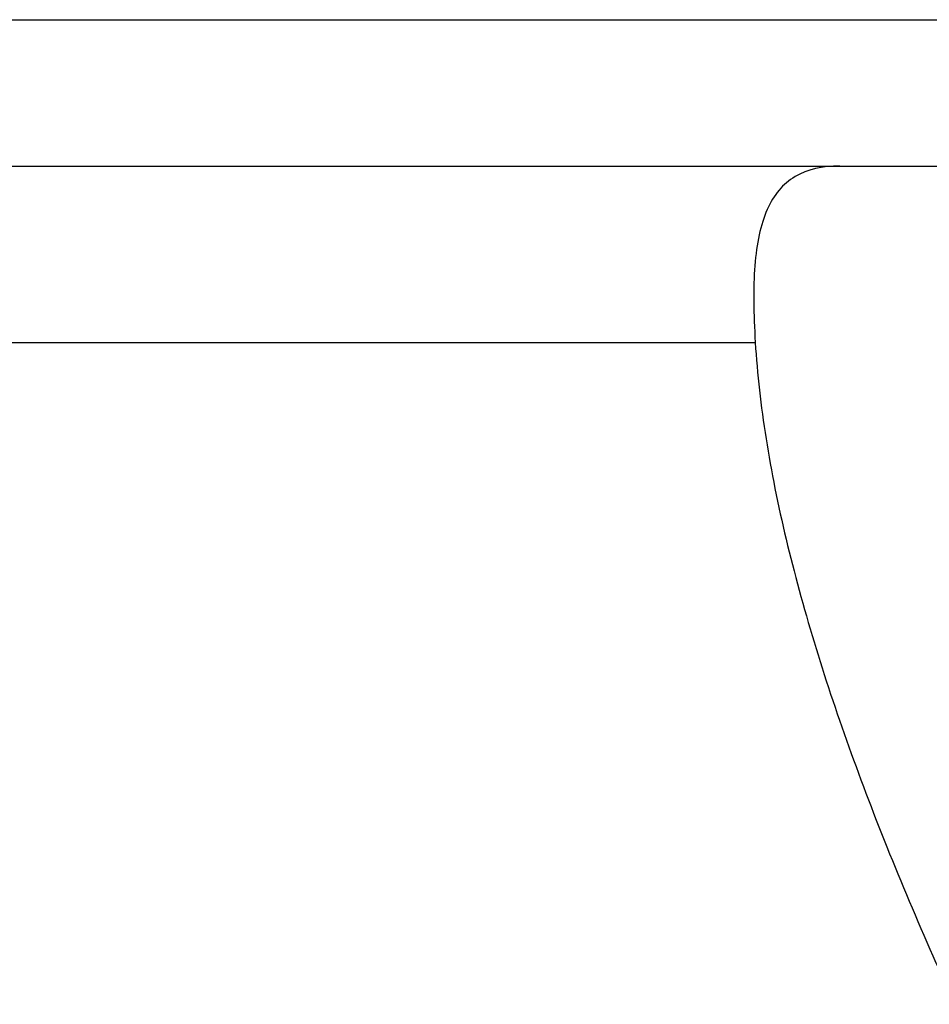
# Model space of a CAD drawing. Header units: millimetres. Extents: x 276 to 566, y 302 to 406.
# Tile 47 of 51: x 506.59 to 512.19, y 338.62 to 344.67. Entities that reach past the tile are written whole.
import ezdxf

# ---------------------------------------------------------------- set-up
doc = ezdxf.new("R2010")
doc.units = ezdxf.units.MM
doc.layers.add('OUT', color=3, linetype='Continuous')

msp = doc.modelspace()

# ---------------------------------------------------------------- linework, layer by layer
at = {"layer": 'OUT', "color": 7}
for p, q in [((469.8572, 344.6719), (528.8572, 344.6719)), ((469.8572, 343.7719), (528.8572, 343.7719)), ((487.5977, 342.6862), (511.1166, 342.6862))]:
    msp.add_line(p, q, dxfattribs=at)
for points, knots in [([(511.6368, 343.7719), (511.5293, 343.7719), (511.4361, 343.751), (511.2868, 343.6623), (511.2303, 343.5953), (511.1491, 343.4122), (511.1248, 343.2954), (511.1034, 343.0223), (511.1058, 342.8633), (511.1166, 342.6862)], [0, 0, 0, 0, 0.25, 0.25, 0.5, 0.5, 0.75, 0.75, 1, 1, 1, 1]), ([(511.1166, 342.6862), (511.1284, 342.4938), (511.1508, 342.2967), (511.2148, 341.8931), (511.2567, 341.686), (511.4058, 341.0603), (511.5368, 340.6346), (511.8477, 339.766), (512.0278, 339.3231), (512.4295, 338.4198), (512.6507, 337.9611), (513.1205, 337.047), (513.3702, 336.5891), (513.8996, 335.6735), (514.179, 335.2156), (514.6303, 334.535), (514.7862, 334.3093), (515.1149, 333.8633), (515.2874, 333.643), (515.6585, 333.2239), (515.857, 333.0226), (516.1959, 332.7746), (516.3183, 332.6999), (516.5819, 332.5919), (516.725, 332.5601), (517.0085, 332.5629), (517.1509, 332.5975), (517.4117, 332.7085), (517.5342, 332.7848), (517.873, 333.037), (518.069, 333.2376), (518.4394, 333.6584), (518.6098, 333.8768), (518.9358, 334.3201), (519.091, 334.5453), (519.5417, 335.2256), (519.8222, 335.6857), (520.3558, 336.6097), (520.6078, 337.073), (521.3092, 338.441), (521.7115, 339.3321), (522.1786, 340.6378), (522.3114, 341.0705), (522.5085, 341.9008), (522.5742, 342.301), (522.5977, 342.6862)], [0, 0, 0, 0, 0.03125, 0.03125, 0.0625, 0.0625, 0.125, 0.125, 0.1875, 0.1875, 0.25, 0.25, 0.3125, 0.3125, 0.375, 0.375, 0.40625, 0.40625, 0.4375, 0.4375, 0.46875, 0.46875, 0.484375, 0.484375, 0.5, 0.5, 0.515625, 0.515625, 0.53125, 0.53125, 0.5625, 0.5625, 0.59375, 0.59375, 0.625, 0.625, 0.6875, 0.6875, 0.75, 0.75, 0.875, 0.875, 0.9375, 0.9375, 1, 1, 1, 1])]:
    msp.add_open_spline(points, degree=3, knots=knots, dxfattribs=at)

doc.saveas('drawing.dxf')
